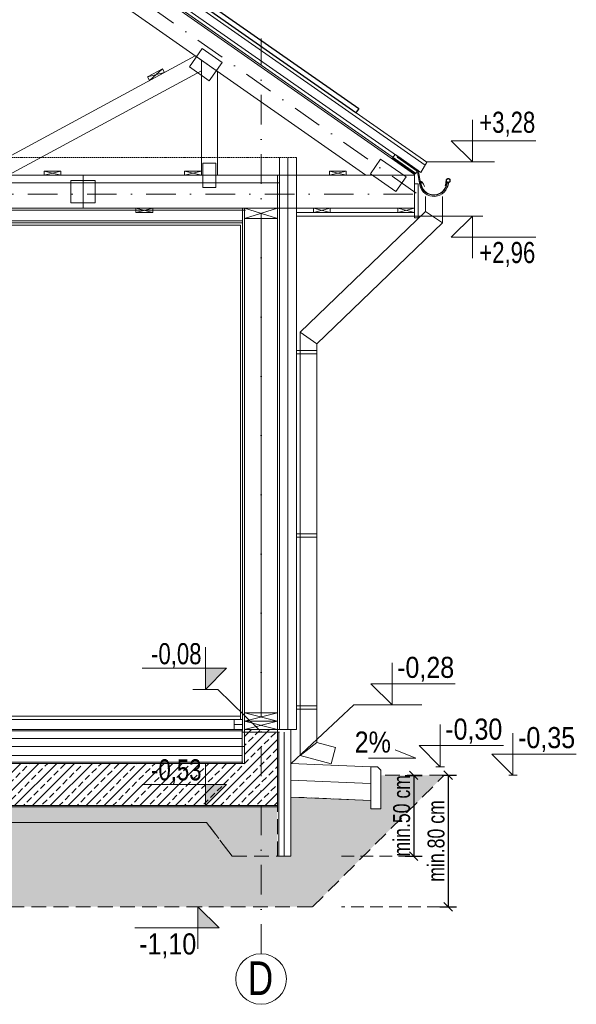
# Model space of a CAD drawing. Header units: inches. Extents: x 57112 to 98566, y -51777 to -16564.
# Tile 137 of 138: x 83502 to 83831, y -20765 to -20182. Entities that reach past the tile are written whole.
import ezdxf

# ---------------------------------------------------------------- set-up
doc = ezdxf.new("R2010")
doc.units = ezdxf.units.IN
doc.header["$MEASUREMENT"] = 0
for name, pattern in [('DASHDOT', [1, 0.5, -0.25, 0, -0.25]), ('DASHED', [0.75, 0.5, -0.25]), ('HIDDEN', [0.375, 0.25, -0.125])]:
    doc.linetypes.add(name, pattern=pattern)
doc.layers.get('0').update_dxf_attribs({"color": 251, "lineweight": 0})
doc.layers.get('Defpoints').update_dxf_attribs({"lineweight": 0})
for name, color, linetype, lineweight in [('p-- ocieplenie w.wew.', 251, 'Continuous', 0), ('p-- ocieplenie-w.zew', 251, 'Continuous', 0), ('p-- przekrój-drew', 251, 'Continuous', 20), ('p--elewacja cienka', 251, 'Continuous', 0), ('p--fotowoltaika', 250, 'Continuous', 30), ('p--ilolzacja liniowa', 7, 'Continuous', 0), ('p--koty wyso-konstr', 250, 'Continuous', 9), ('p--koty wysok.', 251, 'Continuous', 0), ('p--osie konstr', 250, 'DASHDOT', 15), ('p--osie konstr.-NR', 250, 'DASHDOT', 15), ('p--przekrój szraf', 252, 'Continuous', 0), ('p--przekrój-cienki', 251, 'Continuous', 5), ('p--przekrój-drew', 251, 'Continuous', 20), ('p--płyta GK', 251, 'Continuous', 0), ('p--spadki terenu', 251, 'Continuous', 0)]:
    doc.layers.add(name, color=color, linetype=linetype, lineweight=lineweight)
doc.styles.add('1-50', font='arial.ttf', dxfattribs={"width": 0.75, "height": 12.5})
doc.styles.add('1-50m', font='arial.ttf', dxfattribs={"width": 0.75, "height": 10})
doc.styles.get("Standard").update_dxf_attribs({"font": 'arial.ttf', "width": 0.75})
doc.linetypes.add('BATTING', pattern='A,0.0001,-0.1,[134,ltypeshp.shx,S=0.1,R=0,X=-0.1,Y=0],-0.2,[134,ltypeshp.shx,S=0.1,R=180,X=0.1,Y=0],-0.1', length=0.4001)
doc.linetypes.add('LINIA17', pattern='A,1e-05,[146,RODZLIN.shx,S=0.03819,R=0,X=0,Y=-0.13482],-1.52796', length=1.52797)
doc.dimstyles.new('1-50', dxfattribs={"dimtxt": 12.5, "dimasz": 5, "dimexe": 5, "dimexo": 5, "dimgap": 0.09, "dimtad": 0, "dimdsep": 46, "dimtxsty": '1-50', "dimblk": 'OBLIQUE', "dimcen": 0.09, "dimadec": 0, "dimazin": 0, "dimtfac": 1, "dimtdec": 4, "dimtix": 1, "dimtmove": 2, "dimatfit": 3, "dimldrblk": 'OBLIQUE', "dimfxl": 5, "dimfxlon": 1, "dimtvp": 0.7, "dimtolj": 1, "dimtzin": 0, "dimarcsym": 0})

# ---------------------------------------------------------------- blocks, each defined once
blk = doc.blocks.new('_OBLIQUE')
at = {"color": 0, "linetype": 'ByBlock', "lineweight": -2}
for p, q in [((-0.5, -0.5), (0.5, 0.5)), ((0, 0), (0, 0))]:
    blk.add_line(p, q, dxfattribs=at)
blk = doc.blocks.new('*D2619')
at = {"color": 0, "linetype": 'Continuous', "lineweight": -2, "ltscale": 12}
for p, q in [((83751.91, -20629.36), (83760.51, -20629.36)), ((83755.51, -20629.36), (83755.51, -20707.36)), ((83750.51, -20707.36), (83760.51, -20707.36))]:
    blk.add_line(p, q, dxfattribs=at)
at = {"layer": 'Defpoints', "color": 0}
for p in [(83746.91, -20629.36), (83695.66, -20707.36), (83755.51, -20707.36)]:
    blk.add_point(p, dxfattribs=at)
at = {"color": 0, "lineweight": -2, "xscale": 5, "yscale": 5, "zscale": 5}
for p, rotation in [((83755.51, -20629.36), 90), ((83755.51, -20707.36), 270)]:
    blk.add_blockref('_OBLIQUE', p, dxfattribs=dict(at, rotation=rotation))
at = {"color": 0, "linetype": 'Continuous', "ltscale": 8, "insert": (83748.37, -20668.36), "char_height": 10, "attachment_point": 5, "rotation": 90, "style": '1-50m'}
blk.add_mtext('\\A1;min.80 cm', dxfattribs=at)
blk = doc.blocks.new('*D2620')
at = {"color": 0, "linetype": 'Continuous', "lineweight": -2, "ltscale": 12}
for p, q in [((83730.11, -20629.49), (83740.11, -20629.49)), ((83735.11, -20629.49), (83735.11, -20677.36)), ((83730.11, -20677.36), (83740.11, -20677.36))]:
    blk.add_line(p, q, dxfattribs=at)
at = {"layer": 'Defpoints', "color": 0}
for p in [(83714.89, -20629.49), (83692.39, -20677.36), (83735.11, -20677.36)]:
    blk.add_point(p, dxfattribs=at)
at = {"color": 0, "lineweight": -2, "xscale": 5, "yscale": 5, "zscale": 5}
for p, rotation in [((83735.11, -20629.49), 90), ((83735.11, -20677.36), 270)]:
    blk.add_blockref('_OBLIQUE', p, dxfattribs=dict(at, rotation=rotation))
at = {"color": 0, "linetype": 'Continuous', "ltscale": 8, "insert": (83727.97, -20653.42), "char_height": 10, "attachment_point": 5, "rotation": 90, "style": '1-50m'}
blk.add_mtext('\\A1;min.50 cm', dxfattribs=at)
blk = doc.blocks.new('kota wykoń')
for p, q in [((0, 25), (0, 0)), ((0, 0), (-12.5, 12.5)), ((-12.5, 12.5), (37.5, 12.5))]:
    blk.add_line(p, q)
at = {"lineweight": 0}
blk.add_line((-2.5, 0), (2.5, 0), dxfattribs=at)
blk = doc.blocks.new('kota wys.-konstr.')
blk.add_hatch(color=256).paths.add_polyline_path([(0, 0), (0, 12.5), (-12.5, 12.5)])
for p, q in [((0, 25), (0, 0)), ((0, 0), (-12.5, 12.5)), ((-12.5, 12.5), (37.5, 12.5))]:
    blk.add_line(p, q)
at = {"lineweight": 0}
blk.add_line((-2.5, 0), (2.5, 0), dxfattribs=at)
blk = doc.blocks.new('rynna-45')
for p, q in [((-1.41, -1.32), (-11.79, -11.71)), ((-0.91, -1.82), (-1.41, -1.32)), ((-11.96, -12.39), (-11.96, -20.3)), ((-11.26, -20.3), (-11.26, -12.39)), ((-27.37, -21.82), (-28.05, -21.98))]:
    blk.add_line(p, q)
blk.add_lwpolyline([(-9.87, -13.4), (1.77, -1.77), (0, 0), (-1.32, -1.32), (-0.86, -1.78), (-11.15, -12.06)], close=True)
for points in [[(-25.96, -23.48), (-26.71, -22.03), (-27.29, -19.9, 0.048174), (-27.44, -19.76, 0.04778), (-27.61, -19.64, 0.061445), (-27.88, -19.54, 0.046774), (-28.23, -19.48, 0.062395), (-28.55, -19.51, 0.054375), (-28.9, -19.61, 0.084239), (-29.19, -19.8, 0.085036), (-29.41, -20.08, 0.101297), (-29.51, -20.44, 0.076993), (-29.48, -20.9, 0.05766), (-29.34, -21.29, 0.100713), (-29.16, -21.53, 0.059375), (-28.9, -21.71, 0.062153), (-28.6, -21.82, 0.022296), (-28.27, -21.88, 0.087626), (-27.16, -24.64, 0.087626)], [(-27.36, -20.29, 0.064523), (-27.39, -20.13, 0.095497), (-27.45, -20.03, 0.048174), (-27.57, -19.91, 0.04778), (-27.71, -19.82, 0.061445), (-27.93, -19.73, 0.046774), (-28.24, -19.68, 0.062395), (-28.52, -19.7, 0.054375), (-28.82, -19.79, 0.084239), (-29.06, -19.95, 0.085036), (-29.23, -20.17, 0.101297), (-29.31, -20.46, 0.076993), (-29.29, -20.85, 0.05766), (-29.16, -21.2, 0.100713), (-29.03, -21.37, 0.059375), (-28.8, -21.53, 0.062153), (-28.55, -21.62, 0.022296), (-28.24, -21.68, 0.044622), (-28.08, -21.69, 0.01753), (-27.83, -21.67, 0.028001), (-27.68, -21.65, 0.010456), (-27.62, -21.63, 0.061145), (-27.61, -21.63, 0.070187), (-27.6, -21.62, 0.023834), (-27.57, -21.6, 0.045803), (-27.53, -21.54, 0.11654), (-27.53, -21.51, 0.003679), (-27.52, -21.49, 0.000362), (-27.52, -21.34, 0.000966), (-27.52, -21.25, 0.000732), (-27.52, -21.13)], [(-13.76, -21.76, -0.126579), (-12.97, -18.87, -0.092779), (-12.67, -18.6, -0.008851), (-12.57, -18.54, -0.06923), (-12.5, -18.52, -0.078464), (-12.39, -18.51, -0.069961), (-12.28, -18.54, -0.062579), (-12.19, -18.58, -0.09361), (-12.12, -18.66, -0.080703), (-12.07, -18.77, -0.004766), (-12.06, -18.8), (-12.06, -20.29, -0.072114), (-12.45, -22.47)], [(-12.16, -20.29, 0.010987), (-12.15, -19.9, 0.020209), (-12.16, -19.69, 0.003793), (-12.21, -19.15, 0.012684), (-12.23, -18.99, 0.02716), (-12.26, -18.82, 0.080703), (-12.29, -18.77, 0.09361), (-12.31, -18.75, 0.062579), (-12.35, -18.72, 0.069961), (-12.41, -18.71, 0.078464), (-12.46, -18.71, 0.06923), (-12.47, -18.72, 0.008851), (-12.56, -18.77, 0.092779), (-12.82, -18.99, 0.08666), (-12.98, -19.3)]]:
    blk.add_lwpolyline(points, format="xyb")
for centre, radius, start, end in [((-10.76, -12.39), 1.2, 115, 180), ((-10.76, -12.39), 0.5, 115, 180), ((-19.76, -20.06), 8.5, 193.03158, 358.38358), ((-19.76, -20.06), 7.8, 193.03261, 358.23719), ((-19.76, -20.06), 7.6, 181.76281, 358.23719)]:
    blk.add_arc(centre, radius, start, end)

msp = doc.modelspace()

# ---------------------------------------------------------------- hatches: boundary and pattern name
at = {"linetype": 'Continuous', "lineweight": 5}
h = msp.add_hatch(dxfattribs=at)
h.set_pattern_fill('02-TYNK ZAPRAWA', color=256, scale=10, style=0)
h.set_pattern_definition([(10, (33871.02, -4015.695), (-0.285407, 30.412473), [0, -10]), (12, (33874.02, -4020.695), (-3.302908, 29.968163), [0, -10]), (-3, (33867.02, -4022.695), (6.563226, 29.697206), [0, -15]), (-82, (33868.02, -4021.195), (41.559146, -8.29683), [0, -5]), (23, (33867.02, -4022.195), (6.688163, 35.429768), [0, -8]), (58, (33865.02, -4024.695), (37.630472, -5.826453), [0, -6]), (79, (33865.02, -4018.695), (-36.947797, 14.31294), [0, -9]), (40, (33871.02, -4015.695), (-28.30916, 41.51616), [0, -10]), (92, (33874.02, -4020.695), (-40.080332, 1.602193), [0, -10]), (-43, (33867.02, -4022.695), (51.39665, 47.78477), [0, -15]), (-12, (33868.02, -4021.195), (19.931417, 26.433664), [0, -5]), (63, (33867.02, -4022.195), (-16.75938, 30.985855), [0, -9]), (6, (33865.019, -4024.6954), (15.492735, -3.9019435), [0, -6]), (138, (33865.02, -4018.695), (-37.989413, -31.73018), [0, -43]), (82, (33871.02, -4015.695), (-29.012177, 9.126533), [1, -10]), (-12, (33874.02, -4020.695), (9.171794, 28.720693), [1, -10]), (37, (33867.02, -4022.695), (-14.061273, 26.96814), [1, -15]), (-102, (33868.02, -4021.195), (36.21514, -22.010534), [1, -5]), (103, (33867.02, -4022.195), (-33.730123, 12.73887), [1, -8]), (-19, (33865.02, -4024.695), (2.787893, -37.976672), [1, -6]), (9, (33865.02, -4018.695), (0.812874, 39.614887), [1, -9]), (-92, (33871.02, -4015.695), (49.795044, -6.74193), [1, -10]), (-62, (33874.02, -4020.695), (36.726318, 16.13002), [1, -10]), (143, (33867.02, -4022.695), (-46.12023, -52.89541), [1, -15]), (112, (33868.02, -4021.195), (-33.060008, 1.742376), [1, -5]), (-53, (33867.02, -4022.195), (35.19673, 1.479925), [1, -9]), (126, (33865.019, -4024.6954), (-4.3671853, 15.3680738), [1, -6]), (38, (33865.02, -4018.695), (-24.651337, 42.922157), [1, -43]), (82, (33871.12, -4015.695), (-29.012177, 9.126533), [1, -10]), (-12, (33874.12, -4020.695), (9.171794, 28.720693), [1, -10]), (37, (33867.12, -4022.695), (-14.061273, 26.96814), [1, -15]), (-102, (33868.12, -4021.195), (36.21514, -22.010534), [1, -5]), (103, (33867.12, -4022.195), (-33.730123, 12.73887), [1, -8]), (-19, (33864.92, -4024.695), (2.787893, -37.976672), [1, -6]), (9, (33864.92, -4018.695), (0.812874, 39.614887), [1, -9]), (-92, (33871.12, -4015.695), (49.795044, -6.74193), [1, -10]), (-62, (33874.12, -4020.695), (36.726318, 16.13002), [1, -10]), (143, (33867.12, -4022.695), (-46.12023, -52.89541), [1, -15]), (112, (33868.12, -4021.195), (-33.060008, 1.742376), [1, -5]), (-53, (33867.12, -4022.195), (35.19673, 1.479925), [1, -9]), (126, (33864.919, -4024.6954), (-4.3671853, 15.3680738), [1, -6]), (38, (33864.92, -4018.695), (-24.651337, 42.922157), [1, -43])])
h.paths.add_polyline_path([(82997.518, -20629.355), (83075.518, -20707.355), (83675.167, -20707.355), (83753.167, -20629.355), (83715.592, -20629.355), (83715.592, -20649.355), (83709.592, -20649.355), (83709.592, -20644.355), (83662.392, -20642.355), (83662.392, -20677.355), (83627.492, -20677.355), (83612.492, -20657.355), (83138.292, -20657.355), (83123.292, -20677.355), (83086.292, -20677.355), (83086.292, -20642.477), (83041.042, -20644.355), (83041.042, -20649.355), (83035.042, -20649.355), (83035.042, -20629.355), (82998.486, -20630.988)])
at = {"layer": 'p--przekrój szraf'}
h = msp.add_hatch(dxfattribs=at)
h.set_pattern_fill('ANSI33', color=256, scale=30, style=0)
h.set_pattern_definition([(45, (27047.0525, -3425.458), (-5.3033009, 5.3033009), []), (45, (27052.356, -3425.458), (-5.3033009, 5.3033009), [3.75, -1.875])])
h.paths.add_polyline_path([(83115.792, -20622.355), (83115.792, -20602.355), (83096.292, -20602.355), (83096.292, -20647.355), (83654.392, -20647.355), (83654.392, -20602.355), (83634.892, -20602.355), (83634.892, -20622.355)])
at = {"layer": 'p--przekrój szraf', "linetype": 'Continuous', "lineweight": 5}
h = msp.add_hatch(dxfattribs=at)
h.set_pattern_fill('03-BETON', color=256, scale=10, style=0)
h.set_pattern_definition([(135, (27047.0525, -3425.458), (-5.30330086, -1.76776695), [1.5, -2, 1.5])])
h.paths.add_polyline_path([(83096.292, -20647.355), (83096.292, -20677.355), (83123.292, -20677.355), (83138.292, -20657.355), (83612.392, -20657.355), (83627.392, -20677.355), (83654.392, -20677.355), (83654.392, -20647.355)])

# ---------------------------------------------------------------- linework, layer by layer
at = {"linetype": 'DASHED', "ltscale": 0.5}
for p, q in [((83584.392, -20293.355, 151.8), (83564.892, -20293.355, 151.8)), ((83564.892, -20293.355, 151.8), (83584.392, -20293.355, 151.8))]:
    msp.add_line(p, q, dxfattribs=at)
for p, q in [((83634.892, -20293.355, 151.8), (83634.892, -20299.355, 151.8)), ((83654.392, -20293.355, 151.8), (83634.892, -20293.355, 151.8)), ((83634.892, -20293.355, 151.8), (83654.392, -20299.355, 151.8)), ((83634.892, -20299.355, 151.8), (83654.392, -20293.355, 151.8)), ((83634.892, -20293.355, 151.8), (83654.392, -20293.355, 151.8)), ((83654.392, -20299.355, 151.8), (83654.392, -20293.355, 151.8)), ((83634.892, -20299.355, 151.8), (83654.392, -20299.355, 151.8)), ((83634.892, -20299.355, 151.8), (83634.892, -20592.355, 151.8)), ((83654.392, -20299.355, 151.8), (83654.392, -20304.355, 151.8))]:
    msp.add_line(p, q)
at = {"linetype": 'HIDDEN', "ltscale": 30}
for p, q in [((83692.392, -20677.355, 151.8), (83730.114, -20677.355, 151.8)), ((83750.514, -20707.355, 151.8), (83692.392, -20707.355, 151.8))]:
    msp.add_line(p, q, dxfattribs=at)
at = {"elevation": 151.8}
for points in [[(83735.642, -20273.355), (83735.642, -20273.855), (83706.718, -20273.855), (83375.342, -20041.824), (83375.342, -20021.071)], [(83609.308, -20211.856), (83609.308, -20205.649), (83605.607, -20203.057), (83484.85, -20268.454), (83484.85, -20273.855), (83494.825, -20273.855)], [(83618.808, -20212.301), (83609.308, -20205.649), (83609.308, -20273.855), (83618.808, -20273.855)], [(83578.665, -20217.647), (83587.458, -20212.885), (83586.268, -20210.687), (83577.474, -20215.449)], [(83578.665, -20217.647), (83587.458, -20212.885), (83577.474, -20215.449), (83586.268, -20210.687)], [(83516.151, -20273.855), (83526.151, -20273.855), (83526.151, -20271.355), (83516.151, -20271.355)], [(83516.151, -20273.855), (83526.151, -20273.855), (83516.151, -20271.355), (83526.151, -20271.355)], [(83599.308, -20273.855), (83609.308, -20273.855), (83609.308, -20271.355), (83599.308, -20271.355)], [(83599.308, -20273.855), (83609.308, -20273.855), (83599.308, -20271.355), (83609.308, -20271.355)], [(83685.168, -20273.855), (83695.168, -20273.855), (83695.168, -20271.355), (83685.168, -20271.355)], [(83685.168, -20273.855), (83695.168, -20273.855), (83685.168, -20271.355), (83695.168, -20271.355)], [(83539.192, -20293.355), (83539.192, -20273.855), (83015.042, -20273.855), (83015.042, -20293.355)], [(83735.642, -20293.355), (83735.642, -20273.855), (83539.192, -20273.855), (83539.192, -20293.355)], [(83580.512, -20295.855), (83570.512, -20295.855), (83570.512, -20293.355), (83580.512, -20293.355)], [(83580.512, -20295.855), (83570.512, -20295.855), (83580.512, -20293.355), (83570.512, -20293.355)], [(83685.642, -20295.855), (83675.642, -20295.855), (83675.642, -20293.355), (83685.642, -20293.355)], [(83685.642, -20295.855), (83675.642, -20295.855), (83685.642, -20293.355), (83675.642, -20293.355)], [(83735.642, -20295.855), (83725.642, -20295.855), (83725.642, -20293.355), (83735.642, -20293.355)], [(83735.642, -20295.855), (83725.642, -20295.855), (83735.642, -20293.355), (83725.642, -20293.355)]]:
    msp.add_lwpolyline(points, close=True, dxfattribs=at)
at = {"lineweight": 0, "elevation": 151.8}
for points in [[(83621.526, -20206.952), (83609.812, -20198.75), (83602.241, -20209.562), (83613.955, -20217.765)], [(83730.577, -20274.832), (83715.505, -20264.278), (83709.482, -20272.879), (83724.555, -20283.433)], [(83617.858, -20281.005), (83617.858, -20266.705), (83610.258, -20266.705), (83610.258, -20281.005)], [(83546.342, -20277.005), (83532.042, -20277.005), (83532.042, -20290.205), (83546.342, -20290.205)]]:
    msp.add_lwpolyline(points, close=True, dxfattribs=at)
at = {"linetype": 'Continuous', "ltscale": 12, "elevation": 151.8}
msp.add_lwpolyline([(83628.692, -20596.36), (83633.692, -20596.36), (83633.692, -20602.36), (83628.692, -20602.36)], close=True, dxfattribs=at)
at = {"layer": 'p-- ocieplenie w.wew.', "linetype": 'BATTING', "lineweight": 0, "ltscale": 5}
for p, q in [((83644.642, -20508.355, 151.8), (83644.642, -20299.355, 151.8)), ((83644.642, -20592.355, 151.8), (83644.642, -20508.355, 151.8))]:
    msp.add_line(p, q, dxfattribs=at)
at = {"layer": 'p-- ocieplenie-w.zew', "linetype": 'BATTING', "ltscale": 3}
for p, q in [((83660.592, -20263.355, 151.8), (83660.592, -20508.355, 151.8)), ((83660.592, -20508.355, 151.8), (83660.592, -20602.355, 151.8))]:
    msp.add_line(p, q, dxfattribs=at)
at = {"layer": 'p-- przekrój-drew', "linetype": 'LINIA17', "lineweight": 0, "ltscale": 3}
for p, q in [((83375.342, -20019.85, 151.8), (83736.216, -20272.536, 151.8)), ((83115.186, -20294.545, 151.8), (83635.499, -20294.545, 151.8))]:
    msp.add_line(p, q, dxfattribs=at)
at = {"layer": 'p-- przekrój-drew', "linetype": 'HIDDEN', "ltscale": 3}
msp.add_line((83665.592, -20263.355, 151.8), (83085.092, -20263.355, 151.8), dxfattribs=at)
at = {"layer": 'p-- przekrój-drew', "ltscale": 3}
for p, q in [((83655.592, -20263.355, 151.8), (83655.592, -20602.355, 151.8)), ((83665.592, -20263.355, 151.8), (83665.592, -20360.355, 151.8)), ((83654.392, -20647.355, 151.8), (83654.392, -20273.855, 151.8)), ((83735.592, -20293.355, 151.8), (83735.592, -20276.7, 151.8)), ((83665.592, -20508.355, 151.8), (83665.592, -20602.355, 151.8)), ((83634.892, -20592.355, 151.8), (83654.392, -20597.355, 151.8)), ((83654.392, -20592.355, 151.8), (83634.892, -20597.355, 151.8)), ((83634.892, -20597.355, 151.8), (83654.392, -20602.355, 151.8)), ((83654.392, -20597.355, 151.8), (83634.892, -20602.355, 151.8)), ((83115.792, -20602.355, 151.8), (83633.892, -20602.355, 151.8)), ((83665.592, -20602.355, 151.8), (83654.392, -20602.355, 151.8)), ((83115.792, -20622.355, 151.8), (83634.892, -20622.355, 151.8)), ((83096.292, -20647.355, 151.8), (83654.392, -20647.355, 151.8)), ((83096.292, -20647.355, 151.8), (83634.392, -20647.355, 151.8))]:
    msp.add_line(p, q, dxfattribs=at)
at = {"layer": 'p-- przekrój-drew', "linetype": 'BATTING', "lineweight": 0, "ltscale": 20}
msp.add_line((83095.092, -20278.346, 151.8), (83655.592, -20278.346, 151.8), dxfattribs=at)
at = {"layer": 'p-- przekrój-drew', "linetype": 'BATTING', "lineweight": 0, "ltscale": 3}
for p, q in [((83658.309, -20603.908, 151.8), (83658.309, -20677.355, 151.8)), ((83115.792, -20607.294, 151.8), (83633.642, -20607.642, 151.8)), ((83115.792, -20617.355, 151.8), (83633.642, -20617.703, 151.8))]:
    msp.add_line(p, q, dxfattribs=at)
at = {"layer": 'p-- przekrój-drew', "ltscale": 35, "elevation": 151.8}
for points in [[(83654.392, -20597.355), (83634.892, -20597.355), (83634.892, -20592.355), (83654.392, -20592.355)], [(83654.392, -20602.355), (83634.892, -20602.355), (83634.892, -20597.355), (83654.392, -20597.355)]]:
    msp.add_lwpolyline(points, close=True, dxfattribs=at)
at = {"layer": 'p-- przekrój-drew', "linetype": 'Continuous', "lineweight": 0, "ltscale": 5, "const_width": 0.5, "elevation": 151.8}
msp.add_lwpolyline([(83115.792, -20622.355), (83115.792, -20602.355), (83096.292, -20602.355), (83096.292, -20647.355), (83654.392, -20647.355), (83654.392, -20602.355), (83634.892, -20602.355), (83634.892, -20622.355)], close=True, dxfattribs=at)
at = {"layer": 'p--elewacja cienka', "lineweight": 5}
for p, q in [((83742.128, -20295.317, 151.8), (83742.128, -20286.441, 151.8)), ((83752.128, -20302.076, 151.8), (83752.128, -20286.441, 151.8)), ((83667.742, -20366.889, 151.8), (83742.128, -20295.317, 151.8)), ((83742.128, -20295.317, 151.8), (83752.128, -20302.076, 151.8)), ((83677.742, -20373.648, 151.8), (83752.128, -20302.076, 151.8)), ((83632.442, -20358.605, 151.8), (83632.442, -20504.355, 151.8)), ((83665.592, -20360.355, 151.8), (83665.592, -20602.355, 151.8)), ((83677.742, -20373.648, 151.8), (83667.742, -20366.889, 151.8)), ((83667.742, -20588.271, 151.8), (83667.742, -20366.889, 151.8)), ((83677.742, -20609.976, 151.8), (83677.742, -20373.648, 151.8)), ((83667.742, -20617.65, 151.8), (83667.742, -20508.355, 151.8)), ((83677.742, -20609.976, 151.8), (83667.742, -20617.65, 151.8)), ((83677.742, -20609.976, 151.8), (83688.712, -20612.916, 151.8)), ((83688.712, -20612.916, 151.8), (83686.124, -20622.575, 151.8)), ((83667.742, -20617.65, 151.8), (83686.124, -20622.575, 151.8))]:
    msp.add_line(p, q, dxfattribs=at)
at = {"layer": 'p--elewacja cienka', "lineweight": 5, "elevation": 151.8}
for points in [[(83677.742, -20377.619), (83665.742, -20377.619), (83665.742, -20379.619), (83677.742, -20379.619)], [(83677.742, -20486.271), (83665.742, -20486.271), (83665.742, -20488.271), (83677.742, -20488.271)], [(83677.742, -20588.271), (83665.742, -20588.271), (83665.742, -20590.271), (83677.742, -20590.271)]]:
    msp.add_lwpolyline(points, close=True, dxfattribs=at)
at = {"layer": 'p--fotowoltaika', "linetype": 'Continuous', "ltscale": 35, "elevation": 151.8}
msp.add_lwpolyline([(83700.78, -20236.737), (83559.886, -20138.082), (83561.607, -20135.625), (83702.501, -20234.28)], close=True, dxfattribs=at)
at = {"layer": 'p--ilolzacja liniowa', "linetype": 'LINIA17', "lineweight": 0, "ltscale": 5}
for p, q in [((83116.792, -20603.172, 151.8), (83633.892, -20603.172, 151.8)), ((83633.431, -20602.355, 151.8), (83633.431, -20622.355, 151.8)), ((83655.169, -20603.908, 151.8), (83655.169, -20677.355, 151.8)), ((83116.792, -20621.612, 151.8), (83633.892, -20621.612, 151.8)), ((83096.292, -20648.206, 151.8), (83654.392, -20648.206, 151.8))]:
    msp.add_line(p, q, dxfattribs=at)
at = {"layer": 'p--ilolzacja liniowa', "linetype": 'LINIA17', "lineweight": 0, "ltscale": 5, "elevation": 151.8}
msp.add_lwpolyline([(83633.892, -20603.908), (83655.642, -20603.908)], dxfattribs=at)
at = {"layer": 'p--koty wyso-konstr', "linetype": 'Continuous', "lineweight": 5, "elevation": 151.8}
msp.add_lwpolyline([(83643.392, -20602.355), (83619.082, -20578.51), (83604.338, -20578.51)], dxfattribs=at)
at = {"layer": 'p--koty wysok.'}
for p, q in [((83742.435, -20265.904, 151.8), (83782.888, -20265.904, 151.8)), ((83735.592, -20298.055, 151.8), (83776.046, -20298.055, 151.8))]:
    msp.add_line(p, q, dxfattribs=at)
at = {"layer": 'p--koty wysok.', "linetype": 'Continuous', "lineweight": 5}
for p, q in [((83662.517, -20622.355, 151.8), (83699.565, -20587.735, 151.8)), ((83699.565, -20587.735, 151.8), (83739.915, -20587.735, 151.8))]:
    msp.add_line(p, q, dxfattribs=at)
at = {"layer": 'p--osie konstr', "linetype": 'DASHDOT', "ltscale": 35}
for p, q in [((83736.606, -20284.407, 151.8), (83375.342, -20031.447, 151.8)), ((83644.642, -20735.154, 151.8), (83644.642, -20192.685, 151.8)), ((83015.092, -20285.105, 151.8), (83735.592, -20285.105, 151.8))]:
    msp.add_line(p, q, dxfattribs=at)
at = {"layer": 'p--osie konstr.-NR', "linetype": 'Continuous', "ltscale": 35}
msp.add_circle((83644.642, -20750.154, 151.8), 15, dxfattribs=at)
at = {"layer": 'p--przekrój szraf', "linetype": 'HIDDEN', "ltscale": 35, "elevation": 151.8}
for points in [[(83086.292, -20677.355), (83086.292, -20642.477), (83041.042, -20644.355), (83041.042, -20649.355), (83035.042, -20649.355), (83035.042, -20629.355), (82997.518, -20629.355), (83075.518, -20707.355), (83675.167, -20707.355), (83753.167, -20629.355), (83715.592, -20629.355), (83715.592, -20649.355), (83709.592, -20649.355), (83709.592, -20644.355), (83662.392, -20642.355), (83662.392, -20677.355), (83627.492, -20677.355), (83612.492, -20657.355), (83138.292, -20657.355), (83123.292, -20677.355)], [(83096.292, -20647.355), (83096.292, -20677.355), (83123.292, -20677.355), (83138.292, -20657.355), (83612.392, -20657.355), (83627.392, -20677.355), (83654.392, -20677.355), (83654.392, -20647.355)]]:
    msp.add_lwpolyline(points, close=True, dxfattribs=at)
at = {"layer": 'p--przekrój-cienki', "linetype": 'Continuous', "ltscale": 35}
for p, q in [((83375.342, -20008.863, 151.8), (83742.792, -20266.154, 151.8)), ((83375.342, -20011.305, 151.8), (83741.788, -20267.893, 151.8)), ((83375.342, -20017.408, 151.8), (83739.279, -20272.24, 151.8)), ((83742.792, -20266.154, 151.8), (83739.279, -20272.24, 151.8)), ((83665.592, -20295.855, 151.8), (83735.592, -20295.855, 151.8)), ((83665.592, -20298.055, 151.8), (83735.592, -20298.055, 151.8)), ((83662.392, -20602.355, 151.8), (83662.392, -20677.355, 151.8)), ((83115.792, -20612.355, 151.8), (83634.892, -20612.355, 151.8)), ((83662.392, -20622.355, 151.8), (83709.592, -20624.355, 151.8)), ((83662.324, -20632.355, 151.8), (83709.524, -20634.355, 151.8)), ((83662.392, -20642.355, 151.8), (83709.592, -20644.355, 151.8))]:
    msp.add_line(p, q, dxfattribs=at)
at = {"layer": 'p--przekrój-cienki', "linetype": 'Continuous', "ltscale": 35, "elevation": 151.8}
for points in [[(83737.792, -20278.855), (83735.592, -20278.855), (83735.592, -20299.055), (83737.792, -20299.055)], [(83715.592, -20649.355), (83709.592, -20649.355), (83709.592, -20624.355), (83713.592, -20624.355), (83715.592, -20626.355)]]:
    msp.add_lwpolyline(points, close=True, dxfattribs=at)
msp.add_lwpolyline([(83654.392, -20677.355), (83662.392, -20677.355)], dxfattribs=at)
at = {"layer": 'p--przekrój-drew', "linetype": 'BATTING', "lineweight": 0, "ltscale": 6}
msp.add_line((83633.692, -20599.36, 151.8), (83628.692, -20599.36, 151.8), dxfattribs=at)
at = {"layer": 'p--płyta GK', "ltscale": 35}
for p, q in [((83633.692, -20293.355, 151.8), (83633.692, -20592.841, 151.8)), ((83117.042, -20300.855, 151.8), (83633.692, -20300.855, 151.8)), ((83117.042, -20302.105, 151.8), (83633.692, -20302.105, 151.8)), ((83118.242, -20303.355, 151.8), (83632.442, -20303.355, 151.8)), ((83632.442, -20303.355, 151.8), (83632.442, -20508.355, 151.8)), ((83632.442, -20508.355, 151.8), (83632.465, -20596.269, 151.8)), ((83633.692, -20508.355, 151.8), (83633.692, -20602.355, 151.8)), ((83115.792, -20594.355, 151.8), (83632.464, -20594.355, 151.8)), ((83115.792, -20596.355, 151.8), (83632.464, -20596.355, 151.8))]:
    msp.add_line(p, q, dxfattribs=at)
at = {"layer": 'p--spadki terenu', "linetype": 'Continuous', "lineweight": 5, "elevation": 151.8}
msp.add_lwpolyline([(83708.321, -20619.227), (83736.344, -20619.227), (83724.041, -20614.271)], dxfattribs=at)

# ---------------------------------------------------------------- block references
at = {"linetype": 'Continuous', "lineweight": 5, "xscale": -1, "rotation": 10.00000000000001}
msp.add_blockref('rynna-45', (83724.054, -20261.521, 151.8), dxfattribs=at)
at = {"layer": 'p--koty wyso-konstr', "linetype": 'Continuous', "lineweight": 5, "xscale": -1}
for p in [(83611.71, -20578.51, 151.8), (83611.71, -20647.355, 151.8)]:
    msp.add_blockref('kota wys.-konstr.', p, dxfattribs=at)
at = {"layer": 'p--koty wyso-konstr', "linetype": 'Continuous', "lineweight": 5, "rotation": 180}
msp.add_blockref('kota wys.-konstr.', (83607.294, -20707.355, 151.8), dxfattribs=at)
at = {"layer": 'p--koty wysok.', "rotation": 360}
for p in [(83769.831, -20265.904, 151.8), (83722.24, -20587.735, 151.8), (83750.742, -20624.355, 151.8), (83793.896, -20629.367, 151.8)]:
    msp.add_blockref('kota wykoń', p, dxfattribs=at)
at = {"layer": 'p--koty wysok.', "xscale": -1, "rotation": 180}
msp.add_blockref('kota wykoń', (83769.861, -20298.055, 151.8), dxfattribs=at)

# ---------------------------------------------------------------- texts
at = {"layer": 'p--koty wyso-konstr', "char_height": 12.5, "width": 207.41597, "style": '1-50'}
for s, insert, attachment_point in [('-0,08', (83609.377, -20551.112, 151.8), 3), ('-0,53', (83609.377, -20619.958, 151.8), 3), ('{\\W0.85;-1,10}', (83606.273, -20737.94, 151.8), 9)]:
    msp.add_mtext(s, dxfattribs=dict(at, insert=insert, attachment_point=attachment_point))
at = {"layer": 'p--koty wysok.', "char_height": 12.5, "style": '1-50'}
for s, insert, width, attachment_point in [('+3,28', (83773.928, -20236.162, 151.8), 155.56197, 1), ('+2,96', (83773.958, -20328.173, 151.8), 155.56197, 7), ('{\\W0.85;-0,28}', (83725.242, -20559.205, 151.8), 207.41597, 1), ('{\\W0.85;-0,30}', (83753.744, -20595.826, 151.8), 207.41597, 1), ('{\\W0.85;-0,35}', (83796.898, -20600.837, 151.8), 207.41597, 1)]:
    msp.add_mtext(s, dxfattribs=dict(at, insert=insert, width=width, attachment_point=attachment_point))
at = {"layer": 'p--osie konstr.-NR', "linetype": 'Continuous', "ltscale": 35, "insert": (83636.716, -20739.683, 151.8), "char_height": 20, "width": 63.5564, "attachment_point": 1}
msp.add_mtext('D', dxfattribs=at)
at = {"layer": 'p--spadki terenu', "insert": (83700.119, -20603.488, 151.8), "char_height": 12.5, "width": 207.41597, "attachment_point": 1, "style": '1-50'}
msp.add_mtext('{\\W0.85;2%}', dxfattribs=at)

# ---------------------------------------------------------------- dimensions: what is measured, and where the dimension line sits
at = {"linetype": 'Continuous', "ltscale": 12}
for base, p1, p2, text, picture, middle in [((83735.114, -20677.355, 151.8), (83714.894, -20629.486, 151.8), (83692.392, -20677.355, 151.8), 'min.50 cm', '*D2620', (83727.967, -20653.421, 151.8)), ((83755.514, -20707.355, 151.8), (83746.914, -20629.355, 151.8), (83695.664, -20707.355, 151.8), 'min.80 cm', '*D2619', (83748.367, -20668.355, 151.8))]:
    dim = msp.add_linear_dim(base=base, p1=p1, p2=p2, angle=90, text=text, dimstyle='1-50', override={"dimtxt": 10, "dimtxsty": '1-50m'}, dxfattribs=at)
    dim.commit()
    dim.dimension.update_dxf_attribs({"geometry": picture, "text_midpoint": middle})

doc.saveas('drawing.dxf')
